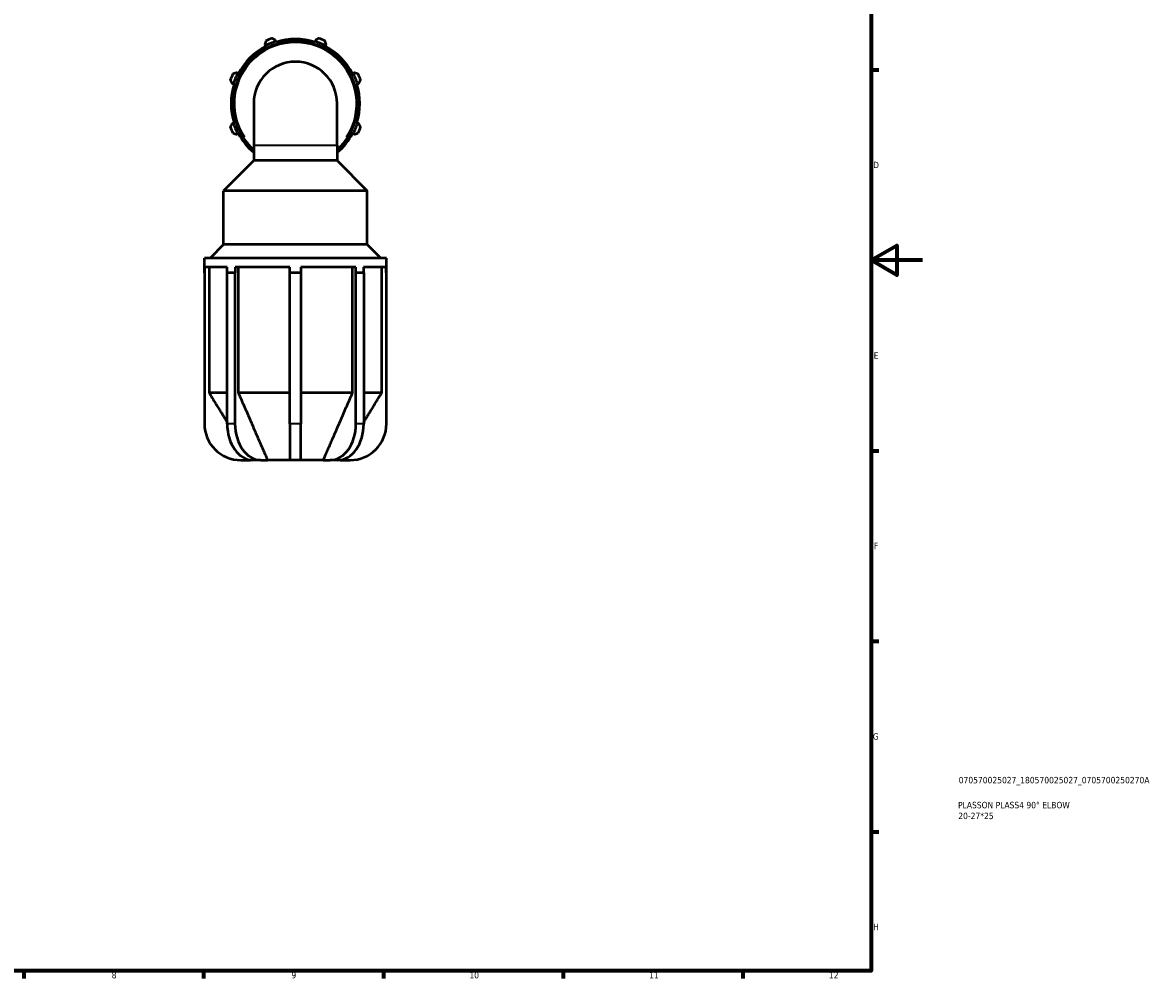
# Model space of a CAD drawing. Header units: millimetres. Extents: x 0 to 931, y 0 to 842.
# Tile 5 of 6: x 490 to 931, y 17 to 390. Entities that reach past the tile are written whole.
import ezdxf

# ---------------------------------------------------------------- set-up
doc = ezdxf.new("R2010")
doc.units = ezdxf.units.MM
for name, color, linetype, lineweight in [('Border (ISO)', 7, 'Continuous', 70), ('Title (ISO)', 7, 'Continuous', 50), ('Visible (ISO)', 7, 'Continuous', 50), ('Visible Narrow (ISO)', 7, 'Continuous', 35)]:
    doc.layers.add(name, color=color, linetype=linetype, lineweight=lineweight)
doc.styles.add('Note Text (ISO)', font='tahoma.ttf')

# ---------------------------------------------------------------- blocks, each defined once
blk = doc.blocks.new('Borders Default Border')
at = {"layer": 'Border (ISO)'}
for p, q in [((821, 371.25), (823.9, 371.25)), ((821, 222.75), (823.9, 222.75)), ((821, 148.5), (823.9, 148.5)), ((821, 74.25), (823.9, 74.25)), ((490.58, 20), (490.58, 17.1)), ((560.67, 20), (560.67, 17.1)), ((630.75, 20), (630.75, 17.1)), ((700.83, 20), (700.83, 17.1)), ((770.92, 20), (770.92, 17.1))]:
    blk.add_line(p, q, dxfattribs=at)
at = {"layer": 'Border (ISO)', "flags": 128}
for points in [[(20, 20), (20, 574), (821, 574), (821, 20), (20, 20)], [(841, 297), (821, 297), (831, 302.77), (831, 291.23), (821, 297)]]:
    blk.add_lwpolyline(points, dxfattribs=at)
at = {"layer": 'Border (ISO)', "color": 232, "true_color": 0xca0064, "char_height": 2.5, "attachment_point": 7, "style": 'Note Text (ISO)'}
for s, insert in [('D', (821.73, 332.88)), ('E', (821.94, 258.63)), ('F', (822, 184.38)), ('G', (821.61, 110.08)), ('H', (821.74, 35.88)), ('8', (524.81, 17.04)), ('9', (594.88, 17.05)), ('10', (664.29, 17.05)), ('11', (734.37, 17.1)), ('12', (804.46, 17.1))]:
    blk.add_mtext(s, dxfattribs=dict(at, insert=insert))
blk = doc.blocks.new('Title Blocks ISO')
at = {"layer": 'Title (ISO)', "color": 232, "true_color": 0xca0064, "style": 'Note Text (ISO)'}
for tag, p in [('PART_NUMBER_001', (34.08, 73.13)), ('DESCRIPTION_001', (33.84, 63.4)), ('DESCRIPTION_002', (33.91, 59.18))]:
    blk.add_attdef(tag, p, '', height=2.5, dxfattribs=at)

msp = doc.modelspace()

# ---------------------------------------------------------------- linework, layer by layer
at = {"layer": 'Visible (ISO)'}
for p, q in [((584.495, 381.064), (584.745, 380.585)), ((584.745, 380.585), (584.869, 380.346)), ((588.832, 382.278), (588.669, 382.793)), ((588.913, 382.021), (588.832, 382.278)), ((604.096, 382.278), (604.014, 382.021)), ((604.258, 382.793), (604.096, 382.278)), ((608.058, 380.346), (608.183, 380.585)), ((608.183, 380.585), (608.432, 381.064)), ((573.951, 369.792), (573.472, 370.041)), ((574.191, 369.667), (573.951, 369.792)), ((618.976, 369.792), (618.737, 369.667)), ((619.455, 370.041), (618.976, 369.792)), ((571.743, 365.867), (572.258, 365.705)), ((572.258, 365.705), (572.516, 365.624)), ((620.412, 365.624), (620.669, 365.705)), ((620.669, 365.705), (621.184, 365.867)), ((580.193, 358.073), (580.193, 341.873)), ((612.734, 341.873), (612.734, 358.073)), ((572.258, 350.441), (571.743, 350.279)), ((572.516, 350.522), (572.258, 350.441)), ((620.669, 350.441), (620.412, 350.522)), ((621.184, 350.279), (620.669, 350.441)), ((573.472, 346.104), (573.951, 346.354)), ((573.951, 346.354), (574.191, 346.478)), ((618.737, 346.478), (618.976, 346.354)), ((618.976, 346.354), (619.455, 346.104)), ((580.193, 341.873), (580.193, 335.833)), ((612.734, 341.873), (612.734, 335.833)), ((580.193, 335.833), (568.433, 324.073)), ((612.734, 335.833), (580.193, 335.833)), ((612.734, 335.833), (624.494, 324.073)), ((624.494, 324.073), (568.433, 324.073)), ((568.433, 303.073), (568.433, 324.073)), ((624.494, 303.073), (624.494, 324.073)), ((568.433, 303.073), (563.183, 297.823)), ((624.494, 303.073), (568.433, 303.073)), ((624.494, 303.073), (629.744, 297.823)), ((631.964, 297.823), (560.964, 297.823)), ((560.964, 292.143), (560.964, 297.823)), ((631.964, 292.143), (631.964, 297.823)), ((561.03, 292.143), (560.964, 292.143)), ((560.964, 292.143), (560.964, 233.273)), ((561.03, 294.273), (561.03, 292.143)), ((569.881, 294.273), (561.03, 294.273)), ((562.808, 294.273), (562.808, 245.323)), ((571.361, 292.143), (569.834, 292.143)), ((569.834, 233.273), (569.834, 292.143)), ((569.881, 292.143), (569.881, 294.273)), ((572.889, 292.143), (571.361, 292.143)), ((572.935, 292.143), (572.889, 292.143)), ((572.889, 292.143), (572.889, 233.273)), ((572.935, 294.273), (572.935, 292.143)), ((594.304, 294.273), (572.935, 294.273)), ((574.193, 294.273), (574.193, 245.323)), ((594.304, 292.143), (594.304, 294.273)), ((596.464, 292.143), (594.304, 292.143)), ((594.304, 233.273), (594.304, 292.143)), ((598.624, 292.143), (596.464, 292.143)), ((598.624, 294.273), (598.624, 292.143)), ((619.992, 294.273), (598.624, 294.273)), ((598.624, 292.143), (598.624, 233.273)), ((618.735, 245.323), (618.735, 294.273)), ((619.992, 292.143), (619.992, 294.273)), ((620.039, 292.143), (619.992, 292.143)), ((621.566, 292.143), (620.039, 292.143)), ((620.039, 233.273), (620.039, 292.143)), ((623.093, 292.143), (621.566, 292.143)), ((623.047, 294.273), (623.047, 292.143)), ((631.898, 294.273), (623.047, 294.273)), ((623.093, 292.143), (623.093, 233.273)), ((630.12, 245.323), (630.12, 294.273)), ((631.898, 292.143), (631.898, 294.273)), ((631.964, 292.143), (631.898, 292.143)), ((631.964, 233.273), (631.964, 292.143)), ((569.834, 245.323), (562.808, 245.323)), ((594.304, 245.323), (574.193, 245.323)), ((618.735, 245.323), (598.624, 245.323)), ((630.12, 245.323), (623.093, 245.323)), ((594.304, 233.273), (594.304, 219.073)), ((598.624, 219.073), (598.624, 233.273)), ((575.164, 219.073), (578.934, 219.073)), ((579.875, 219.073), (578.934, 219.073)), ((582.93, 219.073), (579.875, 219.073)), ((582.93, 219.073), (585.596, 219.073)), ((594.304, 219.073), (585.596, 219.073)), ((598.624, 219.073), (594.304, 219.073)), ((607.332, 219.073), (598.624, 219.073)), ((607.332, 219.073), (609.998, 219.073)), ((613.052, 219.073), (609.998, 219.073)), ((613.993, 219.073), (613.052, 219.073)), ((613.993, 219.073), (617.764, 219.073))]:
    msp.add_line(p, q, dxfattribs=at)
for centre, radius, start, end in [((596.464, 358.073), 24.3, 312.03359, 227.96641), ((596.464, 358.073), 25.11, 117.5, 152.5), ((596.464, 358.073), 25.38, 107.5, 117.5), ((596.464, 358.073), 27, 109.79198, 115.20802), ((596.464, 358.073), 25.11, 72.5, 107.5), ((596.464, 358.073), 25.38, 62.5, 72.5), ((596.464, 358.073), 27, 64.79198, 70.20802), ((596.464, 358.073), 25.11, 27.5, 62.5), ((596.464, 358.073), 16.27, 0, 180), ((596.464, 358.073), 27, 154.79198, 160.20802), ((596.464, 358.073), 25.38, 152.5, 162.5), ((596.464, 358.073), 25.38, 17.5, 27.5), ((596.464, 358.073), 27, 19.79198, 25.20802), ((596.464, 358.073), 25.11, 162.5, 197.5), ((596.464, 358.073), 25.11, 342.5, 17.5), ((596.464, 358.073), 27, 199.79198, 205.20802), ((596.464, 358.073), 25.38, 197.5, 207.5), ((596.464, 358.073), 25.38, 332.5, 342.5), ((596.464, 358.073), 27, 334.79198, 340.20802), ((596.464, 358.073), 25.11, 207.5, 229.61148), ((596.464, 358.073), 25.11, 310.38852, 332.5), ((575.164, 233.273), 14.2, 180, 270), ((617.764, 233.273), 14.2, 270, 0)]:
    msp.add_arc(centre, radius, start, end, dxfattribs=at)
for centre, start_param, end_param in [((579.875, 233.273), 4.712389, 6.2831853), ((582.93, 233.273), 4.712389, 6.2831853), ((609.998, 233.273), 0, 1.5707963), ((613.052, 233.273), 0, 1.5707963)]:
    msp.add_ellipse(centre, major_axis=(0, -14.2), ratio=0.7071068, start_param=start_param, end_param=end_param, dxfattribs=at)
for points, weights in [([(584.964, 382.502), (584.725, 381.768), (584.495, 381.064)], [1.01512586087, 1.0107903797, 1.00565180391]), ([(588.669, 382.793), (588.009, 383.129), (587.321, 383.478)], [1.00565180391, 1.0107903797, 1.01512586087]), ([(605.606, 383.478), (604.918, 383.129), (604.258, 382.793)], [1.01512586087, 1.0107903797, 1.00565180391]), ([(608.432, 381.064), (608.203, 381.768), (607.963, 382.502)], [1.00565180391, 1.0107903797, 1.01512586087]), ([(571.059, 367.215), (571.408, 366.527), (571.743, 365.867)], [1.01512586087, 1.0107903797, 1.00565180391]), ([(573.472, 370.041), (572.768, 369.812), (572.035, 369.572)], [1.00565180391, 1.0107903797, 1.01512586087]), ([(620.892, 369.572), (620.159, 369.812), (619.455, 370.041)], [1.01512586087, 1.0107903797, 1.00565180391]), ([(621.184, 365.867), (621.519, 366.527), (621.869, 367.215)], [1.00565180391, 1.0107903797, 1.01512586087]), ([(571.743, 350.279), (571.408, 349.618), (571.059, 348.931)], [1.00565180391, 1.0107903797, 1.01512586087]), ([(621.869, 348.931), (621.519, 349.618), (621.184, 350.279)], [1.01512586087, 1.0107903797, 1.00565180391]), ([(572.035, 346.573), (572.768, 346.334), (573.472, 346.104)], [1.01512586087, 1.0107903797, 1.00565180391]), ([(619.455, 346.104), (620.159, 346.334), (620.892, 346.573)], [1.00565180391, 1.0107903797, 1.01512586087]), ([(562.808, 245.323), (566.728, 238.929), (569.834, 233.871)], [1, 1.01906979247, 1.02446995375]), ([(574.193, 245.323), (581.677, 228.063), (585.596, 219.073)], [1, 1.05320655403, 1]), ([(607.332, 219.073), (611.251, 228.063), (618.735, 245.323)], [1, 1.05320655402, 1]), ([(623.093, 233.871), (626.199, 238.929), (630.12, 245.323)], [1.02446995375, 1.01906979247, 1]), ([(578.892, 219.141), (578.913, 219.107), (578.934, 219.073)], [1.00038127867, 1.00019132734, 1]), ([(613.993, 219.073), (614.014, 219.107), (614.035, 219.141)], [1, 1.00019132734, 1.00038127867])]:
    msp.add_rational_spline(points, weights, degree=2, dxfattribs=at)
at = {"layer": 'Visible Narrow (ISO)'}
for p, q in [((580.394, 341.873), (612.534, 341.873)), ((572.736, 233.273), (569.987, 233.273)), ((598.408, 233.273), (594.52, 233.273)), ((622.941, 233.273), (620.191, 233.273))]:
    msp.add_line(p, q, dxfattribs=at)
msp.add_arc((596.464, 358.073), 23.8, 326.81535, 213.18465, dxfattribs=at)

# ---------------------------------------------------------------- block references
msp.add_blockref('Borders Default Border', (0, 0))
msp.add_blockref('Title Blocks ISO', (821, 20)).add_auto_attribs({'PART_NUMBER_001': '070570025027_180570025027_0705700250270A', 'DESCRIPTION_001': 'PLASSON PLASS4 90° ELBOW', 'DESCRIPTION_002': '20-27*25'})

doc.saveas('drawing.dxf')
